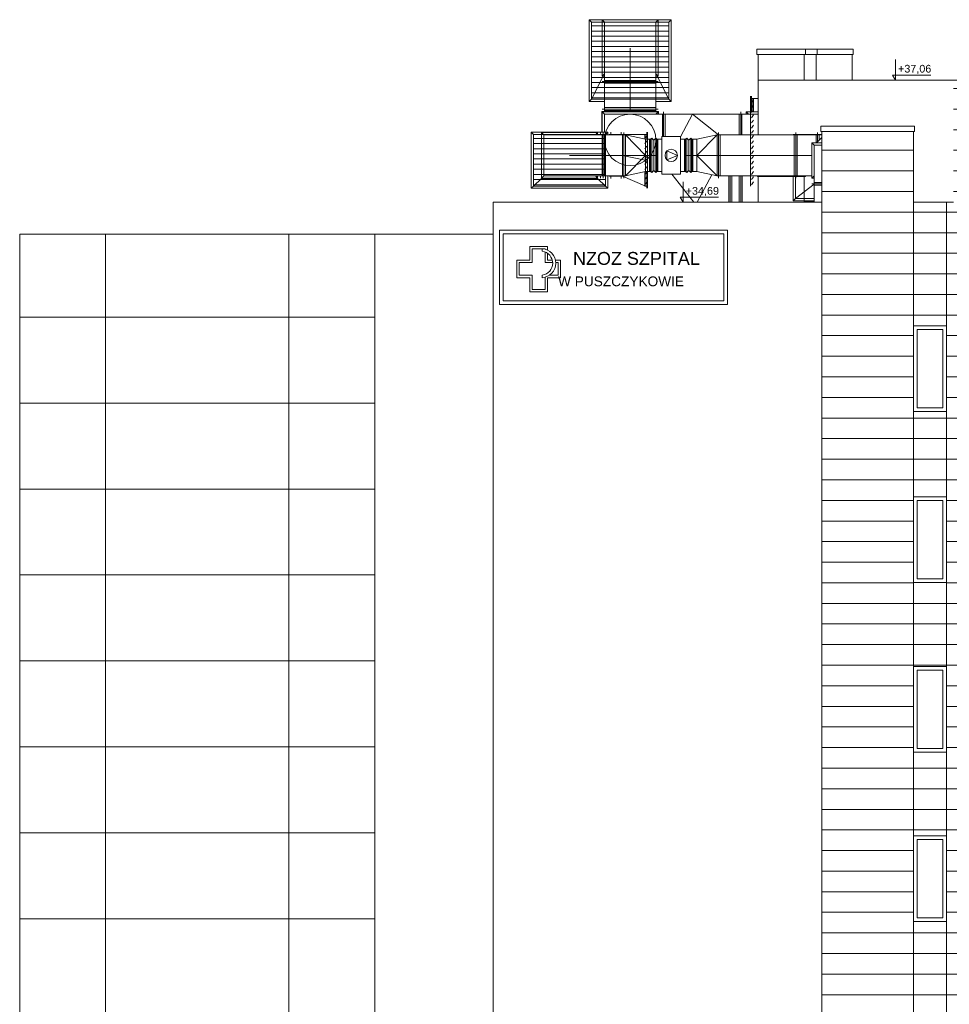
# Paper-space layout 'A-43 ELEWACJE' of a CAD drawing. Header units: millimetres. Extents: x -1100 to 1100, y 0 to 900.
# Tile 18 of 24: x 650 to 831, y 240 to 431. Entities that reach past the tile are written whole.
import ezdxf
from ezdxf.xclip import XClip

# ---------------------------------------------------------------- set-up
doc = ezdxf.new("R2010")
doc.units = ezdxf.units.MM
doc.header["$MEASUREMENT"] = 0
doc.header["$XCLIPFRAME"] = 0
doc.linetypes.add('DASHDOT', pattern=[254, 127, -63.5, 0, -63.5])
doc.linetypes.add('DASHED', pattern=[2000, 1000, -1000])
for name, color, linetype, lineweight, true_color in [('A_sanitarne_Nr_pióra__6', 7, 'Continuous', 13, 0xa9a9a9), ('A_wymiary_Nr_pióra__7', 7, 'Continuous', 18, 0x171717), ('A_ściany_Nr_pióra__7', 7, 'Continuous', 18, 0x171717)]:
    doc.layers.add(name, color=color, linetype=linetype, lineweight=lineweight, true_color=true_color)
doc.layers.add('A_ściany', color=7, linetype='Continuous')
for name, color, linetype, lineweight in [('A_ściany proj_Nr_pióra__2', 8, 'Continuous', 13), ('A_ściany_Nr_pióra__1', 7, 'Continuous', 20), ('A_ściany_Nr_pióra__2', 8, 'Continuous', 13), ('A_ściany_Nr_pióra__3', 252, 'Continuous', 13)]:
    doc.layers.add(name, color=color, linetype=linetype, lineweight=lineweight)
doc.styles.add('STYL_AUTOMATYCZNY_1', font='arial.ttf')
doc.styles.add('STYL_AUTOMATYCZNY_4', font='arial.ttf')
pattern_1 = [(0, (-2628.7325, 1333.611), (0, 4), [])]

# ---------------------------------------------------------------- blocks, each defined once
blk = doc.blocks.new('Rysunek_5_5', base_point=(-2628.73, 1333.61))
at = {"layer": 'A_ściany', "linetype": 'Continuous', "lineweight": 13}
h = blk.add_hatch(dxfattribs=at)
h.set_pattern_fill('BONIE_0005', color=8, style=0, pattern_type=2)
h.set_pattern_definition(pattern_1)
h.paths.add_polyline_path([(829.98, 124.13), (840.23, 124.13), (840.23, 419.23), (831.35, 419.23), (831.35, 395.51), (829.98, 395.51)])
h = blk.add_hatch(dxfattribs=at)
h.set_pattern_fill('BONIE_0005', color=8, style=0, pattern_type=2)
h.set_pattern_definition(pattern_1)
h.paths.add_polyline_path([(823.54, 409.28), (805.74, 409.28), (805.74, 131.68), (823.54, 131.68)])
h = blk.add_hatch(dxfattribs=at)
h.set_pattern_fill('BONIE_0005', color=8, style=0, pattern_type=2)
h.set_pattern_definition(pattern_1)
h.paths.add_polyline_path([(829.98, 395.51), (823.54, 395.51), (823.54, 370.97), (829.98, 370.97)])
h = blk.add_hatch(dxfattribs=at)
h.set_pattern_fill('BONIE_0005', color=8, style=0, pattern_type=2)
h.set_pattern_definition(pattern_1)
h.paths.add_polyline_path([(829.98, 354.36), (823.54, 354.36), (823.54, 338.12), (829.98, 338.12)])
h = blk.add_hatch(dxfattribs=at)
h.set_pattern_fill('BONIE_0005', color=8, style=0, pattern_type=2)
h.set_pattern_definition(pattern_1)
h.paths.add_polyline_path([(829.98, 321.51), (823.54, 321.51), (823.54, 305.27), (829.98, 305.27)])
h = blk.add_hatch(dxfattribs=at)
h.set_pattern_fill('BONIE_0005', color=8, style=0, pattern_type=2)
h.set_pattern_definition(pattern_1)
h.paths.add_polyline_path([(829.98, 288.21), (823.54, 288.21), (823.54, 271.97), (829.98, 271.97)])
h = blk.add_hatch(dxfattribs=at)
h.set_pattern_fill('BONIE_0005', color=8, style=0, pattern_type=2)
h.set_pattern_definition(pattern_1)
h.paths.add_polyline_path([(829.98, 255.16), (823.54, 255.16), (823.54, 238.92), (829.98, 238.92)])
at = {"layer": 'A_sanitarne_Nr_pióra__6', "color": 253, "linetype": 'Continuous', "lineweight": 13, "true_color": 0xa9a9a9}
for p, q in [((760.55, 430.98), (761, 430.53)), ((760.55, 430.98), (776.45, 430.98)), ((760.55, 415.08), (760.55, 430.98)), ((763.05, 430.53), (761, 430.53)), ((761, 415.53), (761, 430.53)), ((763.1, 430.93), (763.05, 430.98)), ((763.05, 419.98), (763.05, 430.98)), ((763.05, 430.93), (763.5, 430.48)), ((763.05, 430.93), (773.95, 430.93)), ((763.5, 413.13), (763.5, 430.48)), ((763.5, 430.48), (773.5, 430.48)), ((773.95, 430.93), (773.5, 430.48)), ((773.5, 430.48), (773.5, 413.13)), ((773.95, 430.98), (773.9, 430.93)), ((773.95, 430.98), (773.95, 419.98)), ((776, 430.53), (773.95, 430.53)), ((776, 430.53), (776.45, 430.98)), ((776, 430.53), (776, 415.53)), ((776.45, 430.98), (776.45, 415.08)), ((763.28, 419.98), (761, 415.53)), ((763.05, 420.03), (763.5, 420.48)), ((763.5, 420.03), (763.05, 420.03)), ((763.05, 419.98), (763.1, 420.03)), ((763.5, 419.98), (763.05, 419.98)), ((773.95, 418.98), (763.05, 418.98)), ((773.5, 419.18), (763.5, 419.18)), ((773.95, 420.03), (773.5, 420.48)), ((773.95, 420.03), (773.5, 420.03)), ((773.95, 419.98), (773.5, 419.98)), ((773.73, 419.98), (776, 415.53)), ((773.95, 419.98), (773.9, 420.03)), ((763.5, 418.68), (773.5, 418.68)), ((760.55, 415.08), (761, 415.53)), ((763.5, 415.08), (760.55, 415.08)), ((763.5, 415.53), (761, 415.53)), ((776, 415.53), (773.5, 415.53)), ((776.45, 415.08), (773.5, 415.08)), ((776.45, 415.08), (776, 415.53)), ((791.92, 413.08), (791.92, 416.13)), ((792.07, 413.08), (792.07, 416.13)), ((792.07, 416.13), (792.07, 413.08)), ((793.35, 415.68), (792.07, 415.68)), ((792.07, 414.93), (792.47, 415.48)), ((792.37, 413.08), (792.37, 415.68)), ((792.47, 413.08), (792.47, 415.68)), ((774, 413.13), (763, 413.13)), ((763, 413.13), (763, 409.13)), ((763.05, 413.63), (773.95, 413.63)), ((763.5, 412.63), (763.05, 413.08)), ((763.05, 409.13), (763.05, 413.08)), ((763.05, 413.08), (773.95, 413.08)), ((763.5, 413.93), (773.5, 413.93)), ((763.5, 413.33), (773.5, 413.33)), ((773.95, 413.08), (773.5, 412.63)), ((773.95, 413.08), (773.95, 412.63)), ((774, 412.63), (774, 413.13)), ((775, 413.08), (775, 408.28)), ((790, 413.08), (790, 408.63)), ((791.05, 413.08), (791.5, 412.63)), ((791.05, 412.63), (791.05, 413.08)), ((793.35, 413.08), (791.05, 413.08)), ((792.07, 413.93), (792.47, 414.48)), ((792.18, 413.08), (792.47, 413.48)), ((763.5, 412.63), (793.35, 412.63)), ((763.5, 412.63), (763.5, 409.13)), ((774.8, 408.28), (774.8, 412.63)), ((775.3, 412.63), (775.3, 408.28)), ((778.29, 408.23), (780.65, 412.63)), ((780.65, 412.63), (785.65, 408.63)), ((789.7, 412.63), (789.7, 408.63)), ((790.2, 412.63), (790.2, 408.63)), ((749.74, 408.68), (749.29, 409.13)), ((749.29, 409.13), (749.29, 398.23)), ((764.19, 409.13), (749.29, 409.13)), ((751.29, 408.68), (749.74, 408.68)), ((749.74, 408.68), (749.74, 398.68)), ((751.29, 409.13), (751.34, 409.08)), ((751.29, 400.13), (751.29, 409.13)), ((751.74, 408.63), (751.29, 409.08)), ((751.29, 409.08), (762.19, 409.08)), ((751.74, 408.63), (767.59, 408.63)), ((751.74, 408.63), (751.74, 400.63)), ((762.19, 409.08), (761.74, 408.63)), ((762.19, 409.13), (762.14, 409.08)), ((762.19, 409.13), (762.19, 408.63)), ((763.74, 408.68), (762.19, 408.68)), ((762.74, 409.08), (762.74, 408.63)), ((763.04, 408.63), (764.44, 408.68)), ((763.04, 400.63), (763.04, 408.63)), ((763.24, 409.08), (763.24, 400.18)), ((763.54, 408.63), (763.54, 400.63)), ((764.19, 409.13), (763.74, 408.68)), ((763.74, 408.66), (763.74, 408.68)), ((764.19, 408.67), (764.19, 409.13)), ((764.44, 408.68), (771.74, 408.68)), ((764.44, 408.68), (764.44, 408.63)), ((764.74, 409.13), (764.74, 408.63)), ((766.74, 409.13), (766.74, 408.63)), ((766.99, 408.63), (766.99, 400.63)), ((767.04, 408.68), (767.04, 408.63)), ((767.29, 409.08), (767.29, 400.18)), ((771.49, 404.63), (767.59, 408.63)), ((767.59, 408.63), (771.49, 407.78)), ((767.59, 400.63), (767.59, 408.63)), ((771.34, 408.68), (771.34, 407.81)), ((771.74, 408.43), (771.34, 407.88)), ((771.44, 408.68), (771.44, 407.79)), ((771.49, 401.48), (771.49, 407.78)), ((771.49, 407.78), (772.49, 407.78)), ((771.74, 409.13), (771.74, 407.78)), ((771.89, 409.13), (771.89, 407.78)), ((772.29, 407.78), (772.29, 401.48)), ((772.49, 407.78), (772.69, 407.98)), ((772.49, 401.48), (772.49, 407.78)), ((772.69, 401.28), (772.69, 407.98)), ((772.69, 407.98), (773.09, 407.58)), ((773.09, 407.58), (773.49, 407.98)), ((773.09, 401.68), (773.09, 407.58)), ((773.49, 401.28), (773.49, 407.98)), ((773.49, 407.98), (773.69, 407.78)), ((774.69, 407.78), (773.69, 407.78)), ((773.69, 401.48), (773.69, 407.78)), ((773.89, 401.48), (773.89, 407.78)), ((774.69, 408.28), (774.69, 400.98)), ((778.29, 408.28), (774.69, 408.28)), ((778.29, 408.28), (778.29, 400.98)), ((778.29, 407.78), (779.29, 407.78)), ((779.09, 401.48), (779.09, 407.78)), ((779.29, 407.78), (779.49, 407.98)), ((779.29, 401.48), (779.29, 407.78)), ((779.49, 401.28), (779.49, 407.98)), ((779.49, 407.98), (779.89, 407.58)), ((779.89, 407.58), (780.29, 407.98)), ((779.89, 401.68), (779.89, 407.58)), ((780.29, 401.28), (780.29, 407.98)), ((780.29, 407.98), (780.49, 407.78)), ((781.49, 407.78), (780.49, 407.78)), ((780.49, 401.48), (780.49, 407.78)), ((780.69, 401.48), (780.69, 407.78)), ((781.49, 407.78), (785.39, 408.63)), ((785.39, 408.63), (781.49, 404.63)), ((781.49, 407.78), (781.49, 401.48)), ((785.39, 408.63), (805.74, 408.63)), ((785.39, 408.63), (785.39, 400.63)), ((785.69, 400.18), (785.69, 409.08)), ((785.99, 408.63), (785.99, 400.63)), ((800.19, 408.68), (805.74, 408.68)), ((800.19, 408.68), (800.24, 408.63)), ((800.19, 408.68), (800.19, 408.63)), ((800.39, 408.63), (800.39, 400.63)), ((800.69, 409.08), (800.69, 400.18)), ((800.99, 408.63), (800.99, 400.63)), ((804.64, 408.63), (804.64, 407.08)), ((804.69, 407.08), (805.74, 408.13)), ((804.94, 409.08), (804.94, 407.33)), ((805.24, 407.63), (805.24, 408.63)), ((777.69, 404.63), (775.65, 405.48)), ((775.65, 405.48), (775.65, 403.78)), ((803.79, 407.08), (804.24, 406.63)), ((803.79, 407.08), (805.74, 407.08)), ((803.79, 400.18), (803.79, 407.08)), ((804.24, 406.63), (805.74, 406.63)), ((804.24, 395.51), (804.24, 406.63)), ((767.59, 400.63), (771.49, 404.63)), ((775.65, 403.78), (777.69, 404.63)), ((781.49, 404.63), (785.39, 400.63)), ((773.09, 401.68), (772.69, 401.28)), ((773.49, 401.28), (773.09, 401.68)), ((779.89, 401.68), (779.49, 401.28)), ((780.29, 401.28), (779.89, 401.68)), ((749.74, 398.68), (751.29, 400.15)), ((751.29, 400.18), (751.74, 400.63)), ((751.34, 400.18), (751.29, 400.13)), ((762.19, 400.18), (751.29, 400.18)), ((762.19, 400.13), (751.29, 400.13)), ((751.74, 400.63), (767.59, 400.63)), ((762.19, 400.18), (761.74, 400.63)), ((762.19, 400.13), (762.14, 400.18)), ((762.19, 400.63), (762.19, 400.13)), ((763.74, 398.68), (762.19, 400.15)), ((762.74, 400.63), (762.74, 400.18)), ((763.04, 400.63), (764.44, 400.58)), ((763.74, 398.68), (763.74, 400.61)), ((764.19, 398.23), (764.19, 400.59)), ((764.44, 400.63), (764.44, 400.58)), ((764.44, 400.58), (767.04, 400.58)), ((764.74, 400.63), (764.74, 400.13)), ((766.74, 400.63), (766.74, 400.13)), ((767.04, 400.63), (767.04, 400.58)), ((767.04, 400.58), (771.34, 398.72)), ((767.59, 400.63), (771.49, 401.48)), ((771.34, 401.45), (771.34, 398.68)), ((771.74, 401.43), (771.34, 400.88)), ((771.74, 400.43), (771.34, 399.88)), ((771.44, 401.47), (771.44, 398.68)), ((772.49, 401.48), (771.49, 401.48)), ((771.74, 401.48), (771.74, 398.23)), ((771.89, 401.48), (771.89, 398.23)), ((772.69, 401.28), (772.49, 401.48)), ((773.69, 401.48), (773.49, 401.28)), ((773.69, 401.48), (774.69, 401.48)), ((774.69, 400.98), (778.29, 400.98)), ((776.59, 400.98), (780.87, 395.51)), ((779.29, 401.48), (778.29, 401.48)), ((779.49, 401.28), (779.29, 401.48)), ((780.49, 401.48), (780.29, 401.28)), ((780.49, 401.48), (781.49, 401.48)), ((785.39, 400.63), (781.49, 401.48)), ((781.5, 395.51), (784.36, 400.86)), ((785.39, 400.63), (803.79, 400.63)), ((787.65, 400.63), (787.65, 395.51)), ((787.95, 395.51), (787.95, 400.63)), ((788.25, 395.51), (788.25, 400.63)), ((789.7, 395.51), (789.7, 400.63)), ((790, 395.51), (790, 400.63)), ((790.3, 395.51), (790.3, 400.63)), ((800.19, 400.63), (800.19, 395.78)), ((800.64, 396.23), (800.64, 400.63)), ((804.24, 400.63), (803.79, 400.18)), ((804.24, 400.18), (803.79, 400.18)), ((749.29, 398.23), (749.74, 398.68)), ((749.29, 398.23), (764.19, 398.23)), ((749.74, 398.68), (763.74, 398.68)), ((764.19, 398.23), (763.74, 398.68)), ((771.74, 399.43), (771.34, 398.88)), ((771.34, 398.68), (771.74, 398.68)), ((804.24, 399.06), (800.64, 396.23)), ((805.74, 399.13), (803.79, 399.13)), ((805.74, 399.33), (804.24, 399.33)), ((805.74, 398.83), (804.24, 398.83)), ((800.64, 396.23), (800.19, 395.78)), ((804.24, 396.23), (800.64, 396.23)), ((804.24, 395.78), (800.19, 395.78))]:
    blk.add_line(p, q, dxfattribs=at)
at = {"layer": 'A_sanitarne_Nr_pióra__6', "color": 253, "linetype": 'DASHED', "lineweight": 13, "true_color": 0xa9a9a9}
for p, q in [((763.05, 430.53), (773.95, 430.53)), ((776, 429.78), (761, 429.78)), ((776, 428.78), (761, 428.78)), ((776, 427.78), (761, 427.78)), ((776, 426.78), (761, 426.78)), ((776, 425.78), (761, 425.78)), ((776, 424.78), (761, 424.78)), ((776, 423.78), (761, 423.78)), ((776, 422.78), (761, 422.78)), ((776, 421.78), (761, 421.78)), ((776, 420.78), (761, 420.78)), ((776, 419.78), (761, 419.78)), ((776, 418.78), (761, 418.78)), ((776, 417.78), (761, 417.78)), ((776, 416.78), (761, 416.78)), ((776, 415.78), (761, 415.78)), ((773.5, 415.53), (763.5, 415.53)), ((791.92, 413.08), (791.92, 398.68)), ((792.07, 412.93), (792.18, 413.08)), ((792.07, 411.93), (792.47, 412.48)), ((792.07, 410.93), (792.47, 411.48)), ((792.07, 409.93), (792.47, 410.48)), ((792.07, 408.93), (792.47, 409.48)), ((763.74, 407.93), (749.74, 407.93)), ((751.29, 408.68), (762.19, 408.68)), ((763.74, 408.66), (763.74, 400.61)), ((771.74, 407.43), (771.34, 406.88)), ((771.89, 401.48), (771.89, 407.78)), ((792.07, 407.93), (792.47, 408.48)), ((792.07, 406.93), (792.47, 407.48)), ((763.74, 406.93), (749.74, 406.93)), ((763.74, 405.93), (749.74, 405.93)), ((771.74, 406.43), (771.34, 405.88)), ((771.74, 405.43), (771.34, 404.88)), ((792.07, 405.93), (792.47, 406.48)), ((792.07, 404.93), (792.47, 405.48)), ((763.74, 404.93), (749.74, 404.93)), ((763.74, 403.93), (749.74, 403.93)), ((771.74, 404.43), (771.34, 403.88)), ((792.07, 403.93), (792.47, 404.48)), ((763.74, 402.93), (749.74, 402.93)), ((763.74, 401.93), (749.74, 401.93)), ((771.74, 403.43), (771.34, 402.88)), ((771.74, 402.43), (771.34, 401.88)), ((792.07, 402.93), (792.47, 403.48)), ((792.07, 401.93), (792.47, 402.48)), ((763.74, 400.93), (749.74, 400.93)), ((763.74, 399.93), (749.74, 399.93)), ((792.07, 400.93), (792.47, 401.48)), ((792.07, 399.93), (792.47, 400.48)), ((763.74, 398.93), (749.74, 398.93)), ((792.07, 398.93), (792.47, 399.48))]:
    blk.add_line(p, q, dxfattribs=at)
at = {"layer": 'A_sanitarne_Nr_pióra__6', "color": 253, "linetype": 'DASHDOT', "lineweight": 13, "true_color": 0xa9a9a9}
for p, q in [((768.5, 413.13), (768.5, 425.48)), ((773.04, 407.63), (773.14, 407.63)), ((756.74, 404.63), (773.89, 404.63)), ((767.04, 404.63), (771.44, 403.68)), ((771.44, 403.68), (771.74, 403.68)), ((779.09, 404.63), (803.79, 404.63))]:
    blk.add_line(p, q, dxfattribs=at)
at = {"layer": 'A_sanitarne_Nr_pióra__6', "color": 253, "linetype": 'Continuous', "lineweight": 13, "true_color": 0xa9a9a9}
for centre, radius in [((768.5, 407.63), 5), ((769, 407.63), 0.0005), ((776.49, 404.63), 1.2)]:
    blk.add_circle(centre, radius, dxfattribs=at)
at = {"layer": 'A_wymiary_Nr_pióra__7', "color": 250, "linetype": 'Continuous', "lineweight": 18, "true_color": 0x171717}
for p, q in [((820.06, 419.23), (820.06, 423.23)), ((820.06, 419.23), (819.31, 419.23)), ((820.06, 419.23), (819.48, 420.23)), ((819.48, 420.23), (820.06, 420.23)), ((820.06, 420.23), (826.91, 420.23)), ((820.06, 419.23), (820.81, 419.23)), ((778.8, 395.51), (778.8, 399.51)), ((778.8, 395.51), (778.22, 396.51)), ((778.22, 396.51), (778.8, 396.51)), ((778.8, 396.51), (785.65, 396.51)), ((778.8, 395.51), (778.05, 395.51)), ((778.8, 395.51), (779.55, 395.51))]:
    blk.add_line(p, q, dxfattribs=at)
at = {"layer": 'A_ściany_Nr_pióra__1', "color": 7, "linetype": 'Continuous', "lineweight": 20}
for p, q in [((793.35, 408.63), (793.35, 424.23)), ((793.35, 419.23), (872.33, 419.23)), ((805.74, 410.28), (823.54, 410.28)), ((805.74, 409.28), (805.74, 149.62)), ((823.54, 124.13), (823.54, 409.28)), ((793.35, 395.51), (793.35, 400.51)), ((741.9, 395.51), (741.9, 48.63)), ((741.9, 395.51), (805.74, 395.51)), ((741.9, 395.51), (742.9, 395.51)), ((823.54, 395.51), (831.35, 395.51)), ((649.88, 389.31), (741.9, 389.31)), ((649.88, 389.31), (649.88, 48.63)), ((718.9, 389.31), (718.9, 109.16))]:
    blk.add_line(p, q, dxfattribs=at)
at = {"layer": 'A_ściany_Nr_pióra__2', "color": 8, "linetype": 'Continuous', "lineweight": 13}
for p, q in [((802.35, 419.23), (802.35, 424.23)), ((804.62, 419.23), (804.62, 424.23)), ((811.66, 419.23), (811.66, 424.23)), ((802.35, 395.51), (802.35, 400.51)), ((666.58, 48.63), (666.58, 389.31)), ((702.2, 112.16), (702.2, 389.31)), ((751.43, 386), (751.43, 386.5)), ((751.43, 381.36), (751.43, 380.86)), ((718.9, 373.23), (649.88, 373.23)), ((718.9, 356.53), (649.88, 356.53)), ((718.9, 339.83), (649.88, 339.83)), ((718.9, 323.13), (649.88, 323.13)), ((718.9, 306.43), (649.88, 306.43)), ((718.9, 289.73), (649.88, 289.73)), ((718.9, 273.03), (649.88, 273.03)), ((718.9, 256.33), (649.88, 256.33))]:
    blk.add_line(p, q, dxfattribs=at)
at = {"layer": 'A_ściany_Nr_pióra__2', "color": 8, "linetype": 'Continuous', "lineweight": 13, "flags": 128}
for points in [[(802.55, 424.23), (793.15, 424.23), (793.15, 425.23), (802.55, 425.23)], [(804.82, 424.23), (802.55, 424.23), (802.55, 425.23), (804.82, 425.23)], [(811.86, 424.23), (804.82, 424.23), (804.82, 425.23), (811.86, 425.23)], [(823.74, 409.28), (805.54, 409.28), (805.54, 410.28), (823.74, 410.28)], [(787.39, 375.66), (743.11, 375.66), (743.11, 390.12), (787.39, 390.12)], [(786.69, 376.36), (743.81, 376.36), (743.81, 389.42), (786.69, 389.42)]]:
    blk.add_lwpolyline(points, close=True, dxfattribs=at)
for points in [[(802.55, 400.63), (802.55, 400.51), (793.28, 400.51), (793.28, 400.63)], [(754.01, 384.26), (754.98, 384.26), (754.98, 380.86), (752.44, 380.86), (752.44, 378.15), (749.01, 378.15), (749.01, 380.86), (746.49, 380.86), (746.49, 384.26), (749.01, 384.26), (749.01, 386.96), (752.44, 386.96), (752.44, 386.24)], [(751.98, 380.95), (751.98, 378.61), (749.47, 378.61), (749.47, 381.33), (746.96, 381.33), (746.96, 383.8), (749.47, 383.8), (749.47, 386.5), (751.98, 386.5), (751.98, 386.41)], [(751.98, 385.85), (751.98, 383.8), (753.45, 383.8)], [(752.44, 385.6), (752.44, 384.26), (753.38, 384.26)], [(754.07, 383.8), (754.51, 383.8), (754.51, 381.33), (752.81, 381.33)]]:
    blk.add_lwpolyline(points, dxfattribs=at)
at = {"layer": 'A_ściany_Nr_pióra__2', "color": 8, "linetype": 'Continuous', "lineweight": 13}
for centre, radius, start, end in [((751.25, 383.68), 2.82, 273.7414, 86.2586), ((751.11, 383.68), 2.34, 277.8801, 82.1199)]:
    blk.add_arc(centre, radius, start, end, dxfattribs=at)
at = {"layer": 'A_ściany_Nr_pióra__3', "color": 252, "linetype": 'Continuous', "lineweight": 13}
for p, q in [((829.98, 124.13), (829.98, 395.51)), ((823.54, 371.53), (830, 371.53)), ((823.54, 354.86), (823.54, 371.53)), ((830, 354.86), (830, 371.53)), ((824.29, 355.61), (824.29, 370.78)), ((824.29, 370.78), (829.25, 370.78)), ((829.25, 370.78), (829.25, 355.61)), ((830, 354.86), (823.54, 354.86)), ((829.25, 355.61), (824.29, 355.61)), ((823.54, 338.33), (830, 338.33)), ((823.54, 321.66), (823.54, 338.33)), ((824.29, 322.41), (824.29, 337.58)), ((824.29, 337.58), (829.25, 337.58)), ((829.25, 337.58), (829.25, 322.41)), ((830, 321.66), (830, 338.33)), ((830, 321.66), (823.54, 321.66)), ((829.25, 322.41), (824.29, 322.41)), ((823.54, 305.38), (830, 305.38)), ((823.54, 288.71), (823.54, 305.38)), ((824.29, 289.46), (824.29, 304.63)), ((824.29, 304.63), (829.25, 304.63)), ((829.25, 304.63), (829.25, 289.46)), ((830, 288.71), (830, 305.38)), ((829.25, 289.46), (824.29, 289.46)), ((830, 288.71), (823.54, 288.71)), ((823.54, 272.48), (830, 272.48)), ((823.54, 255.81), (823.54, 272.48)), ((824.29, 256.56), (824.29, 271.73)), ((824.29, 271.73), (829.25, 271.73)), ((829.25, 271.73), (829.25, 256.56)), ((830, 255.81), (830, 272.48)), ((829.25, 256.56), (824.29, 256.56)), ((830, 255.81), (823.54, 255.81))]:
    blk.add_line(p, q, dxfattribs=at)
at = {"layer": 'A_ściany_Nr_pióra__7', "color": 250, "linetype": 'Continuous', "lineweight": 18, "true_color": 0x171717}
blk.add_line((802.35, 395.71), (804.24, 395.71), dxfattribs=at)
at = {"layer": 'A_wymiary_Nr_pióra__7', "color": 250, "linetype": 'Continuous', "lineweight": 18, "true_color": 0x171717, "char_height": 1.5, "width": 6.3492, "attachment_point": 7, "style": 'STYL_AUTOMATYCZNY_4'}
for s, insert in [('\\A1;{\\pql;\\fArial|b0|i0|c238|p0;\\W1.000000;+37,06}', (820.56, 420.43)), ('\\A1;{\\pql;\\fArial|b0|i0|c238|p0;\\W1.000000;+34,69}', (779.3, 396.71))]:
    blk.add_mtext(s, dxfattribs=dict(at, insert=insert))
at = {"layer": 'A_ściany proj_Nr_pióra__2', "color": 8, "linetype": 'Continuous', "lineweight": 13, "attachment_point": 6, "style": 'STYL_AUTOMATYCZNY_1'}
for s, insert, char_height in [('\\A1;{\\pqr;\\fArial|b0|i0|c238|p0;\\W1.000000;NZOZ SZPITAL}', (782.04, 384.6), 2.5), ('\\A1;{\\pqr;\\fArial|b0|i0|c238|p0;\\W1.000000;W PUSZCZYKOWIE}', (778.97, 380.15), 1.9)]:
    blk.add_mtext(s, dxfattribs=dict(at, insert=insert, char_height=char_height))

psp = doc.layouts.new('A-43 ELEWACJE')

# ---------------------------------------------------------------- block references
at = {"color": 37, "linetype": 'Continuous', "lineweight": 5, "true_color": 0x656532}
ref = psp.add_blockref('Rysunek_5_5', (-2628.73, 1333.61), dxfattribs=at)
XClip(ref).set_block_clipping_path([(614.4852914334, 21.1688797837), (995.0999994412, 453.9703111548)])

doc.saveas('drawing.dxf')
